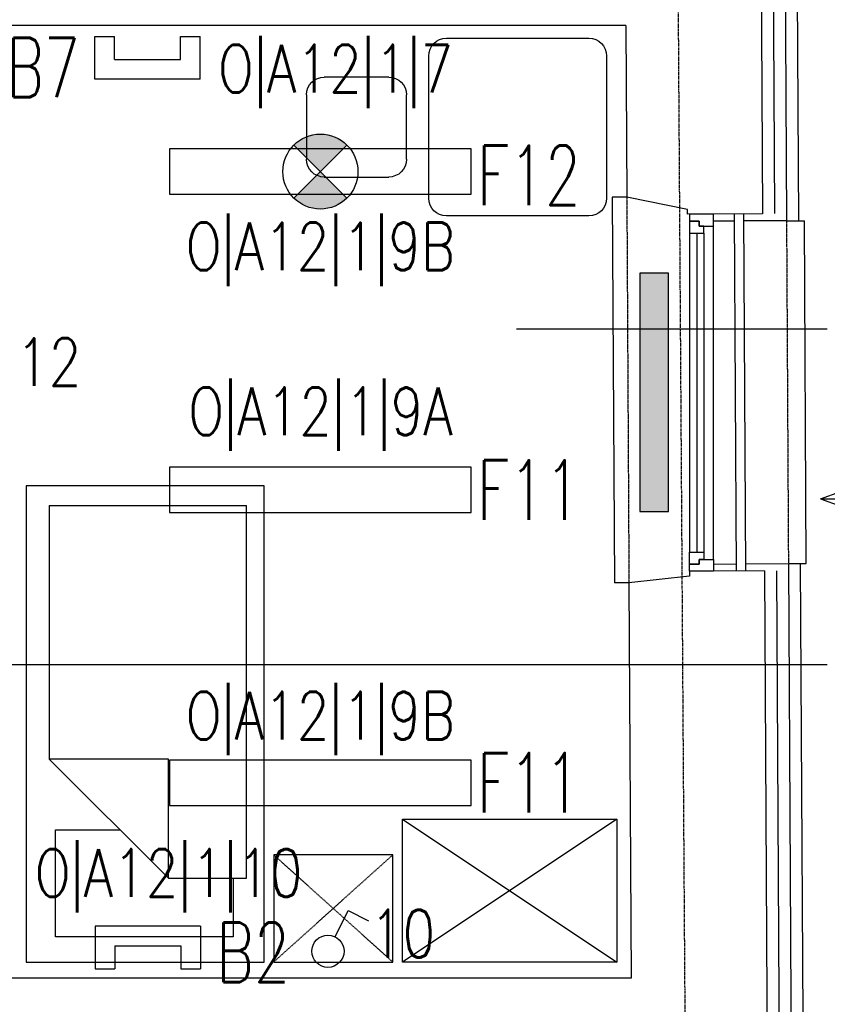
# Model space of a CAD drawing. Header units: inches. Extents: x -281236 to -70395, y 38777 to 102341.
# Tile 183 of 244: x -138718 to -138379, y 59487 to 59900. Entities that reach past the tile are written whole.
import ezdxf
from ezdxf.enums import TextEntityAlignment as Align

# ---------------------------------------------------------------- set-up
doc = ezdxf.new("R2010")
doc.units = ezdxf.units.IN
doc.header["$MEASUREMENT"] = 0
for name, pattern in [('CENTER', [2, 1.25, -0.25, 0.25, -0.25]), ('DASHDOT', [1, 0.5, -0.25, 0, -0.25]), ('DASHED2', [0.375, 0.25, -0.125])]:
    doc.linetypes.add(name, pattern=pattern)
doc.layers.get('0').update_dxf_attribs({"color": 101})
for name, color, linetype in [('E-90', 6, 'Continuous'), ('E35', 6, 'Continuous'), ('Fas-balustrada-widok', 64, 'Continuous'), ('Ins-went-opis', 141, 'Continuous'), ('Okn---okna', 5, 'Continuous'), ('Os-osie glowne', 8, 'CENTER'), ('Sc-cegla pelna', 32, 'Continuous'), ('Sc-izolacja term-obrys', 132, 'Continuous'), ('Sc-izolacja term-styropian', 151, 'STYROPIAN-KA'), ('Sc-nadproza kon', 5, 'DASHED2'), ('W-idok', 9, 'Continuous'), ('Wyp-grzejniki', 56, 'Continuous'), ('Wyp-meble', 155, 'Continuous')]:
    doc.layers.add(name, color=color, linetype=linetype)
doc.styles.add('ROMANS', font='romans', dxfattribs={"width": 0.85})
doc.linetypes.add('BATTING', pattern='A,0.0001,-0.1,[134,ltypeshp.shx,S=0.1,R=0,X=-0.1,Y=0],-0.2,[134,ltypeshp.shx,S=0.1,R=180,X=0.1,Y=0],-0.1', length=0.4001)
doc.linetypes.add('STYROPIAN-KA', pattern='A,0.0001,-0.1,[135,ltypeshp.shx,S=0.1,R=0,X=-0.1,Y=0],0,[135,ltypeshp.shx,S=0.1,R=180,X=0.1,Y=0],-0.1', length=0.2001)

# ---------------------------------------------------------------- blocks, each defined once
blk = doc.blocks.new('loz033')
blk.add_lwpolyline([(0, 200), (100, 200), (100, 0), (0, 0)], close=True)
for points in [[(86.95023490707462, 164.8447571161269), (86.95023490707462, 189.432731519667), (12.36357108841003, 189.432731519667), (12.36357108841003, 144.4367480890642), (39.3564732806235, 144.4367480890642)], [(9.764482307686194, 114.8447571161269), (59.76448230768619, 164.8447571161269)], [(59.76448230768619, 164.8447571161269), (59.76448230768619, 114.8447571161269), (9.764482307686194, 114.8447571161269)], [(59.76448230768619, 164.8447571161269), (92.63855321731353, 164.8447571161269), (92.63855321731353, 8.301362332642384)], [(9.764482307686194, 8.301362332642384), (9.764482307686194, 114.8447571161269)], [(9.764482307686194, 8.301362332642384), (92.63855321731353, 8.301362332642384)]]:
    blk.add_lwpolyline(points)
blk = doc.blocks.new('_szafka_nocna')
blk.add_lwpolyline([(-25, 0), (25, 0), (25, -45), (-25, -45)], close=True)
at = {"linetype": 'DASHED2'}
for points in [[(25, 0), (-25, -45)], [(-25, 0), (25, -45)]]:
    blk.add_lwpolyline(points, dxfattribs=at)
blk = doc.blocks.new('_0630_szafa_1os')
blk.add_lwpolyline([(-90.00000000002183, 0), (-90.00000000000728, -60), (-7.275957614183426e-12, -60), (0, 0)], close=True)
for points in [[(-90.00000000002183, 0), (-7.275957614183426e-12, -60)], [(0, 0), (-90.00000000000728, -60)]]:
    blk.add_lwpolyline(points)
blk = doc.blocks.new('_0630_stolik_wyposazenie')
for p, q in [((-7.466666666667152, 37.33333333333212), (-67.19999999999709, 37.33333333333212)), ((-74.66666666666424, 29.86666666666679), (-74.66666666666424, -29.86666666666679)), ((0, -29.86666666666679), (0, 29.86666666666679)), ((-118.5333333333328, 21), (-91.46666666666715, 21)), ((-126, -13.53333333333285), (-126, 13.53333333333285)), ((-84, 13.53333333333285), (-84, -13.53333333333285)), ((-91.46666666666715, -21), (-118.5333333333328, -21)), ((-67.19999999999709, -37.33333333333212), (-7.466666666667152, -37.33333333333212))]:
    blk.add_line(p, q)
for centre, start, end in [((-67.19999999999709, 29.86666666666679), 90, 180), ((-7.466666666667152, 29.86666666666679), 0, 90), ((-118.5333333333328, 13.53333333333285), 90, 180), ((-91.46666666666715, 13.53333333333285), 0, 90), ((-118.5333333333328, -13.53333333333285), 180, 270), ((-91.46666666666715, -13.53333333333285), 270, 0), ((-67.19999999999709, -29.86666666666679), 180, 270), ((-7.466666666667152, -29.86666666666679), 270, 0)]:
    blk.add_arc(centre, 7.466666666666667, start, end)
blk = doc.blocks.new('ramiak_okna')
at = {"layer": 'Okn---okna'}
for p, q in [((145.0000000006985, 10.00000000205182), (4.999999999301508, 10.00000000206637)), ((7.999999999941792, 6.000000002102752), (142.0000000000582, 6.0000000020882)), ((7.999999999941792, 3.000000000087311), (142.0000000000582, 3.000000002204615)), ((7.999999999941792, 2.015440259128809e-09), (142.0000000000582, 2.037268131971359e-09))]:
    blk.add_line(p, q, dxfattribs=at)
for points in [[(4.999999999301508, 10.00000000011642), (0, 10), (0, 0), (2.999999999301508, 5.820766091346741e-11), (2.999999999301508, 4.000000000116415), (4.999999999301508, 4.000000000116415)], [(145.0000000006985, 10.00000000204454), (150, 10.00000000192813), (150, 1.928128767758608e-09), (147.0000000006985, 2.044544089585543e-09), (147.0000000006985, 4.000000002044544), (145.0000000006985, 4.000000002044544)], [(7.999999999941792, 6.000000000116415), (4.999999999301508, 6.000000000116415), (4.999999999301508, 4.000000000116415), (2.999999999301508, 4.000000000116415), (2.999999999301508, 5.820766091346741e-11), (4.999999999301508, 1.164153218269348e-10), (7.999999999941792, 5.820766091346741e-11)], [(142.0000000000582, 6.000000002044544), (145.0000000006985, 6.000000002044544), (145.0000000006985, 4.000000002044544), (147.0000000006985, 4.000000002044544), (147.0000000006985, 2.044544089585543e-09), (145.0000000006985, 2.044544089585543e-09), (142.0000000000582, 2.044544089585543e-09)]]:
    blk.add_lwpolyline(points, close=True, dxfattribs=at)
blk = doc.blocks.new('0630_STRZAŁKA')
at = {"ltscale": 0.5}
for points in [[(0, 2.091837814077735e-11), (-3.029876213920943, -8.560130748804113)], [(0, 2.091837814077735e-11), (-7.275957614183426e-12, -32.43254493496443)], [(-7.275957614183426e-12, 2.091837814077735e-11), (3.029876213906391, -8.560130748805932)]]:
    blk.add_lwpolyline(points, dxfattribs=at)
blk = doc.blocks.new('grzejnik_100')
at = {"layer": 'Wyp-grzejniki'}
h = blk.add_hatch(dxfattribs=at)
h.set_pattern_fill('DOTS', color=256, scale=0.5, style=0)
h.set_pattern_definition([(0, (-77492.9091523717, 37823.93992433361), (0.396875, 0.79375), [0, -0.79375])])
h.paths.add_polyline_path([(0, -100), (12, -100), (12, 0), (0, 0)])
blk.add_lwpolyline([(12, 0), (0, 0), (0, -100), (12, -100)], close=True, dxfattribs=at)

msp = doc.modelspace()

# ---------------------------------------------------------------- hatches: boundary and pattern name
at = {"layer": 'E35'}
h = msp.add_hatch(color=256, dxfattribs=at)
edge = h.paths.add_edge_path()
edge.add_line((-138591.8995410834, 59836.24937287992), (-138603.0364728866, 59847.38630468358))
edge.add_ellipse((-138591.8995410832, 59836.24937288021), major_axis=(11.1369318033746, -11.13693180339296), ratio=1, start_angle=90.00000000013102, end_angle=180.0000000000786, ccw=False)
edge.add_line((-138580.7626092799, 59847.38630468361), (-138591.8995410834, 59836.24937287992))
edge = h.paths.add_edge_path()
edge.add_line((-138603.0364728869, 59825.11244107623), (-138591.8995410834, 59836.24937287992))
edge.add_line((-138591.8995410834, 59836.24937287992), (-138580.7626092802, 59825.11244107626))
edge.add_ellipse((-138591.8995410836, 59836.24937287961), major_axis=(11.13693180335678, -11.13693180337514), ratio=1, start_angle=-89.99999999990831, end_angle=1.1789325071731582e-10, ccw=False)

# ---------------------------------------------------------------- linework, layer by layer
for p, q in [((-138686.5996046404, 59875.08085824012), (-138686.5996046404, 59892.98077168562)), ((-138686.5996046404, 59892.98077168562), (-138678.3249627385, 59892.98077168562)), ((-138678.3249627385, 59883.35550014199), (-138678.3249627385, 59892.98077168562)), ((-138650.6266469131, 59883.35550014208), (-138650.6266469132, 59892.98077168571)), ((-138650.6266469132, 59892.98077168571), (-138642.3520050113, 59892.98077168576)), ((-138642.3520050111, 59875.08085824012), (-138642.3520050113, 59892.98077168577)), ((-138678.3249627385, 59883.35550014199), (-138650.6266469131, 59883.35550014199)), ((-138642.3520050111, 59875.08085824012), (-138686.5996046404, 59875.08085824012)), ((-138580.7626092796, 59847.38630468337), (-138603.0364728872, 59825.11244107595)), ((-138580.7626092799, 59825.11244107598), (-138603.0364728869, 59847.38630468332)), ((-138379.0858127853, 59769.99272045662), (-138509.6355727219, 59769.99272045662)), ((-138379.0858127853, 59629.10222239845), (-138737.5312622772, 59629.10222239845)), ((-138585.7151840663, 59514.82810560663), (-138580.1893112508, 59525.86381165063)), ((-138580.1893112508, 59525.86381165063), (-138571.6536442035, 59521.589775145)), ((-138642.2123659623, 59519.36759612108), (-138686.4599655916, 59519.36759612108)), ((-138686.4599655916, 59519.36759612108), (-138686.4599655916, 59501.46768267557)), ((-138642.2123659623, 59519.36759612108), (-138642.2123659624, 59501.46768267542)), ((-138678.1853236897, 59511.0929542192), (-138650.4870078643, 59511.0929542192)), ((-138678.1853236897, 59511.0929542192), (-138678.1853236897, 59501.46768267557)), ((-138650.4870078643, 59511.09295421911), (-138650.4870078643, 59501.46768267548)), ((-138686.4599655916, 59501.46768267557), (-138678.1853236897, 59501.46768267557)), ((-138650.4870078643, 59501.46768267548), (-138642.2123659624, 59501.46768267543))]:
    msp.add_line(p, q, dxfattribs=at)
for points in [[(-138655.1995410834, 59826.74937287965), (-138528.5995410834, 59826.74937287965), (-138528.5995410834, 59845.74937287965), (-138655.1995410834, 59845.74937287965)], [(-138655.1995410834, 59693.0423476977), (-138528.5995410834, 59693.0423476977), (-138528.5995410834, 59712.0423476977), (-138655.1995410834, 59712.0423476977)], [(-138655.1995410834, 59570.0423476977), (-138528.5995410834, 59570.0423476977), (-138528.5995410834, 59589.0423476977), (-138655.1995410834, 59589.0423476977)]]:
    msp.add_lwpolyline(points, close=True, dxfattribs=at)
for centre, radius in [((-138591.8995410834, 59836.24937287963), 15.74999999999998), ((-138588.7373842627, 59508.79247755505), 6.750000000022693)]:
    msp.add_circle(centre, radius, dxfattribs=at)
at = {"layer": 'Fas-balustrada-widok'}
for p, q in [((-138418.2257977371, 59818.476153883), (-138417.3983814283, 59668.47843595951)), ((-138414.2258585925, 59818.4982183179), (-138413.3984422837, 59668.50050039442))]:
    msp.add_line(p, q, dxfattribs=at)
at = {"layer": 'Os-osie glowne'}
msp.add_line((-138428.4740677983, 57943.1224457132), (-138456.2751290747, 62104.60568310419), dxfattribs=at)
at = {"layer": 'Sc-cegla pelna'}
for p, q in [((-138463.6561312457, 59897.54234718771), (-138986.6760998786, 59897.54234718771)), ((-138463.6626267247, 59897.54234718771), (-138463.2654740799, 59825.54474482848)), ((-138462.3718919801, 59663.55219729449), (-138461.4561496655, 59497.54234718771)), ((-138461.4395702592, 59497.54234718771), (-138955.4636654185, 59497.54234718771))]:
    msp.add_line(p, q, dxfattribs=at)
for points in [[(-138407.64350649, 60075.51781508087), (-138406.2259803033, 59818.54234718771)], [(-138406.2259803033, 59818.54234718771), (-138437.7420115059, 59818.36849868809), (-138437.7530437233, 59820.3684682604), (-138463.2654740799, 59825.54474482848)], [(-138405.3985639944, 59668.54462926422), (-138436.914595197, 59668.37078076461), (-138436.9035629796, 59666.3708111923), (-138462.3718919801, 59663.55219729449)], [(-138405.3985639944, 59668.54462926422), (-138403.9864060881, 59412.54234718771)]]:
    msp.add_lwpolyline(points, dxfattribs=at)
at = {"layer": 'Sc-izolacja term-obrys'}
for points in [[(-138415.6599331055, 60078.47364056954), (-138397.6602069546, 60078.5729305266), (-138396.2095841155, 59815.59755391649), (-138414.2093102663, 59815.49826395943)], [(-138418.209249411, 59815.47619952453), (-138426.9145951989, 59815.4281791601)], [(-138426.914595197, 59671.42598833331), (-138417.4149297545, 59671.47839031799)], [(-138413.4149906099, 59671.50045475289), (-138395.415264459, 59671.59974470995), (-138393.9700099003, 59409.59755391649), (-138411.9697360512, 59409.49826395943)]]:
    msp.add_lwpolyline(points, dxfattribs=at)
at = {"layer": 'Sc-izolacja term-styropian', "linetype": 'BATTING', "ltscale": 0.25}
for points in [[(-138402.6435825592, 60075.5453956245), (-138401.2260563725, 59818.56992773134)], [(-138400.3986400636, 59668.57220980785), (-138398.9864821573, 59412.56992773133)]]:
    msp.add_lwpolyline(points, dxfattribs=at)
at = {"layer": 'Sc-nadproza kon', "linetype": 'DASHDOT', "ltscale": 0.5}
msp.add_line((-138396.2095841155, 59815.59755391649), (-138395.415264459, 59671.59974470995), dxfattribs=at)
msp.add_lwpolyline([(-138463.2589786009, 59825.54474482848), (-138462.3653965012, 59663.55219729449)], dxfattribs=at)
at = {"layer": 'W-idok'}
for p, q in [((-138463.2654740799, 59825.54474482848), (-138469.3868439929, 59825.52468119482)), ((-138463.2589786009, 59825.54474482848), (-138469.380348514, 59825.52468119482)), ((-138462.3718919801, 59663.55219729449), (-138468.3767895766, 59663.51907312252)), ((-138462.3653965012, 59663.55219729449), (-138468.3702940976, 59663.51907312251))]:
    msp.add_line(p, q, dxfattribs=at)
for points in [[(-138392.6601308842, 60078.5729305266), (-138391.2095080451, 59815.59755391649)], [(-138469.380348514, 59825.52468119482), (-138468.3702940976, 59663.51907312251)], [(-138396.2095841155, 59815.59755391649), (-138388.7095841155, 59815.59755391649)], [(-138395.415264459, 59671.59974470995), (-138387.915495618, 59671.59974470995), (-138388.7095841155, 59815.59755391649)], [(-138395.421759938, 59671.59974470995), (-138387.921759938, 59671.59974470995)], [(-138390.4151883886, 59671.59974470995), (-138388.9699212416, 59409.59527183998)]]:
    msp.add_lwpolyline(points, dxfattribs=at)

# ---------------------------------------------------------------- block references
at = {"layer": 'Ins-went-opis', "xscale": -1, "rotation": 90}
msp.add_blockref('0630_STRZAŁKA', (-138381.9542081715, 59698.80799382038), dxfattribs=at)
at = {"layer": 'Okn---okna', "rotation": 270}
msp.add_blockref('ramiak_okna', (-138436.914595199, 59818.37078076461), dxfattribs=at)
at = {"layer": 'Wyp-grzejniki', "rotation": 180}
msp.add_blockref('grzejnik_100', (-138445.8131806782, 59693.55098018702), dxfattribs=at)
at = {"layer": 'Wyp-meble', "xscale": -1, "rotation": 180}
for name, p in [('_0630_stolik_wyposazenie', (-138471.7478947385, 59854.94720305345)), ('loz033', (-138715.4989508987, 59704.28124245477))]:
    msp.add_blockref(name, p, dxfattribs=at)
at = {"layer": 'Wyp-meble', "xscale": -1}
for name, p in [('_0630_szafa_1os', (-138557.4989508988, 59564.28124245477)), ('_szafka_nocna', (-138586.5076353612, 59549.28124245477))]:
    msp.add_blockref(name, p, dxfattribs=at)

# ---------------------------------------------------------------- texts
at = {"layer": 'E-90', "style": 'ROMANS', "width": 0.8}
for s, rotation, p in [('O|A12|1|7', 3.335053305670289e-09, (-138585.557969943, 59878.06316572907)), ('O|A12|1|9B', 359.9999999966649, (-138591.8995410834, 59803.37882055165)), ('12', 3.335053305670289e-09, (-138705.9611925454, 59756.21784928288)), ('O|A12|1|9A', 359.9999999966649, (-138591.8995410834, 59734.13863818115)), ('O|A12|1|9B', 359.9999999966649, (-138591.8995410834, 59606.34257392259)), ('O|A12|1|10', 3.335053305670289e-09, (-138655.6381188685, 59540.24711919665)), ('10', 3.335053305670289e-09, (-138557.4060342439, 59516.21784928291))]:
    msp.add_text(s, height=20, rotation=rotation, dxfattribs=at).set_placement(p, align=Align.MIDDLE)
at = {"layer": 'E35', "style": 'ROMANS', "width": 0.7}
for s, p in [('B7', (-138708.3309599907, 59879.94899751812)), ('F12', (-138504.3810297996, 59834.65523213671)), ('F11', (-138504.3810297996, 59702.5423476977)), ('F11', (-138504.3810297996, 59579.5423476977)), ('B2', (-138620.1446691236, 59508.35596727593))]:
    msp.add_text(s, height=25, dxfattribs=at).set_placement(p, align=Align.MIDDLE)

doc.saveas('drawing.dxf')
